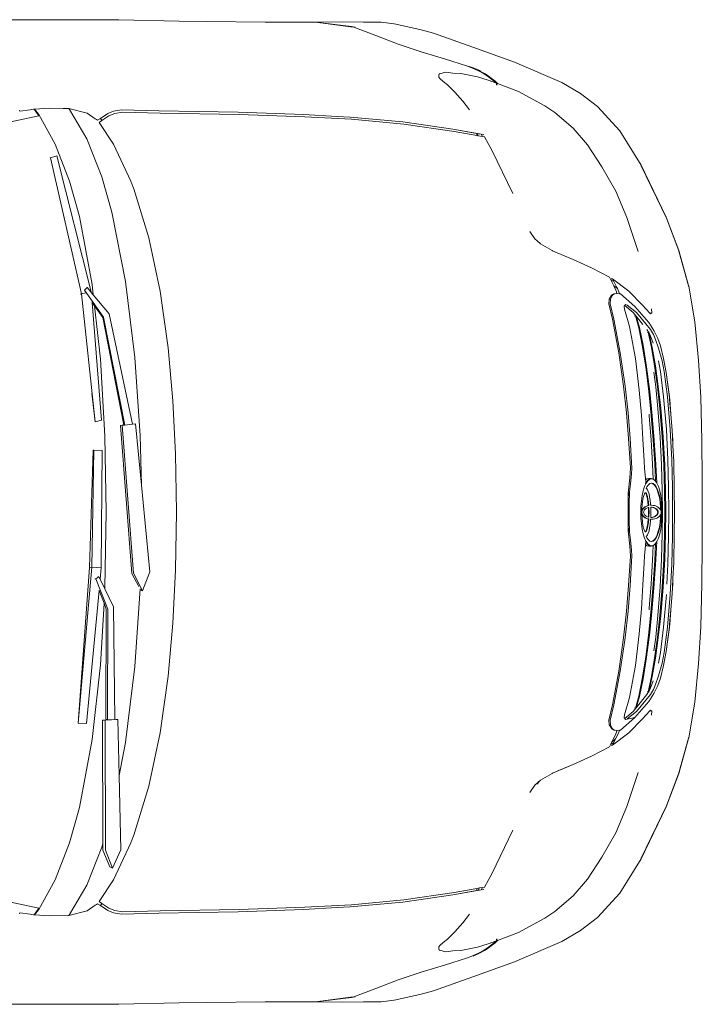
# Model space of a CAD drawing. Header units: inches. Extents: x 1987 to 3775, y 142 to 1299.
# Tile 50 of 50: x 3585 to 3633, y 1225 to 1294. Entities that reach past the tile are written whole.
import ezdxf

# ---------------------------------------------------------------- set-up
doc = ezdxf.new("R2010")
doc.units = ezdxf.units.IN
doc.header["$MEASUREMENT"] = 0
doc.layers.add('CAR', color=173, linetype='Continuous', lineweight=13)

# ---------------------------------------------------------------- blocks, each defined once
blk = doc.blocks.new('A$C49653148')
at = {"layer": 'CAR'}
for p, q in [((116.585, 34.265), (107.585, 34.265)), ((118.549, 34.244), (116.585, 34.265)), ((122.734, 34.163), (118.549, 34.244)), ((124.665, 34.14), (122.734, 34.163)), ((124.665, 34.14), (128.733, 34.097)), ((130.401, 34.092), (128.733, 34.097)), ((132.097, 34.103), (130.401, 34.092)), ((132.219, 34.087), (132.097, 34.103)), ((132.225, 34.103), (132.219, 34.087)), ((134.655, 33.766), (132.219, 34.087)), ((134.133, 34.106), (132.225, 34.103)), ((132.225, 34.103), (134.739, 33.787)), ((135.562, 34.102), (134.133, 34.106)), ((134.899, 33.733), (134.655, 33.766)), ((134.739, 33.787), (134.979, 33.733)), ((134.899, 33.733), (136.42, 33.168)), ((136.805, 34.082), (135.562, 34.102)), ((137.711, 33.977), (136.805, 34.082)), ((139.489, 33.586), (137.711, 33.977)), ((140.446, 33.323), (139.489, 33.586)), ((137.991, 32.55), (136.42, 33.168)), ((143.168, 32.356), (140.446, 33.323)), ((139.582, 32.019), (137.991, 32.55)), ((146.075, 31.303), (143.168, 32.356)), ((141.201, 31.545), (139.582, 32.019)), ((142.799, 31.022), (141.201, 31.545)), ((143.112, 30.906), (142.799, 31.022)), ((142.858, 31.03), (143.192, 30.906)), ((143.568, 30.705), (143.112, 30.906)), ((143.196, 30.904), (143.192, 30.906)), ((143.708, 30.715), (143.196, 30.904)), ((143.196, 30.904), (143.64, 30.705)), ((146.075, 31.303), (149.361, 29.896)), ((140.803, 30.406), (140.823, 30.47)), ((140.803, 30.333), (140.803, 30.406)), ((140.812, 30.273), (140.803, 30.333)), ((140.813, 30.264), (140.812, 30.273)), ((140.87, 30.182), (140.813, 30.264)), ((140.823, 30.47), (140.85, 30.5)), ((140.85, 30.5), (141.289, 30.602)), ((141.122, 29.968), (140.87, 30.182)), ((141.289, 30.602), (141.781, 30.554)), ((141.781, 30.554), (142.341, 30.518)), ((142.341, 30.518), (143.499, 30.297)), ((143.499, 30.297), (144.243, 30.058)), ((143.924, 30.525), (143.568, 30.705)), ((143.64, 30.705), (143.996, 30.525)), ((144.178, 30.351), (143.924, 30.525)), ((143.996, 30.525), (144.25, 30.351)), ((144.47, 30.133), (144.178, 30.351)), ((144.25, 30.351), (144.542, 30.133)), ((141.42, 29.739), (141.122, 29.968)), ((141.929, 29.227), (141.42, 29.739)), ((144.243, 30.058), (144.819, 29.858)), ((144.624, 30.007), (144.47, 30.133)), ((144.542, 30.133), (144.696, 30.007)), ((144.819, 29.858), (144.624, 30.007)), ((144.696, 30.007), (144.899, 29.834)), ((144.818, 29.742), (144.819, 29.858)), ((144.818, 29.727), (144.818, 29.742)), ((144.847, 29.716), (144.899, 29.834)), ((144.899, 29.834), (146.361, 29.261)), ((149.361, 29.896), (150.665, 29.138)), ((142.485, 28.587), (141.929, 29.227)), ((146.361, 29.261), (148.199, 28.274)), ((150.665, 29.138), (151.847, 28.229)), ((112.664, 28.033), (113.733, 28.11)), ((113.733, 28.11), (114.652, 28.09)), ((142.951, 27.983), (142.485, 28.587)), ((148.199, 28.274), (148.874, 27.8)), ((151.847, 28.229), (153.399, 26.537)), ((105.989, 26.06), (112.964, 27.577)), ((111.618, 27.97), (111.657, 27.907)), ((111.657, 27.907), (112.369, 28)), ((112.369, 28), (112.593, 28.029)), ((112.593, 28.029), (112.649, 28.034)), ((112.649, 28.033), (112.649, 28.034)), ((112.649, 28.033), (112.916, 27.646)), ((112.649, 28.033), (112.664, 28.033)), ((112.663, 28.034), (112.664, 28.033)), ((112.664, 28.033), (112.964, 27.657)), ((112.964, 27.657), (112.916, 27.646)), ((112.964, 27.577), (112.916, 27.646)), ((112.964, 27.657), (114.109, 25.597)), ((114.652, 28.09), (115.049, 28.081)), ((115.1, 28.017), (115.049, 28.081)), ((115.049, 28.081), (115.063, 28.081)), ((115.063, 28.081), (116.327, 27.768)), ((116.306, 25.972), (115.1, 28.017)), ((116.327, 27.768), (116.899, 27.375)), ((117.252, 27.395), (117.766, 27.727)), ((117.846, 27.567), (117.36, 27.239)), ((117.769, 27.728), (117.766, 27.727)), ((117.769, 27.728), (118.168, 27.897)), ((118.248, 27.737), (117.846, 27.567)), ((118.168, 27.897), (118.724, 27.989)), ((118.804, 27.829), (118.248, 27.737)), ((118.724, 27.989), (121.321, 27.92)), ((121.404, 27.768), (118.804, 27.829)), ((121.321, 27.92), (121.324, 27.92)), ((121.324, 27.92), (126.834, 27.821)), ((126.914, 27.665), (121.404, 27.768)), ((126.834, 27.821), (131.393, 27.66)), ((131.473, 27.5), (126.914, 27.665)), ((131.393, 27.66), (133.743, 27.537)), ((134.721, 27.33), (131.473, 27.5)), ((133.743, 27.537), (134.641, 27.488)), ((133.743, 27.537), (134.641, 27.49)), ((134.641, 27.49), (138.293, 27.16)), ((134.641, 27.488), (138.293, 27.16)), ((148.874, 27.8), (150.151, 26.709)), ((116.899, 27.375), (116.975, 27.323)), ((116.975, 27.323), (117.054, 27.269)), ((117.056, 27.269), (117.054, 27.269)), ((117.056, 27.269), (117.059, 27.27)), ((117.059, 27.27), (117.252, 27.395)), ((117.36, 27.239), (117.166, 27.109)), ((117.166, 27.109), (118.171, 25.594)), ((117.36, 27.239), (117.252, 27.395)), ((138.365, 27), (134.721, 27.33)), ((138.293, 27.16), (141.793, 26.649)), ((141.873, 26.489), (138.365, 27)), ((141.793, 26.649), (143.905, 26.263)), ((141.793, 26.649), (143.457, 26.337)), ((143.465, 26.198), (141.873, 26.489)), ((143.457, 26.337), (143.456, 26.34)), ((143.465, 26.324), (143.457, 26.337)), ((143.465, 26.198), (143.465, 26.324)), ((143.543, 26.184), (143.465, 26.324)), ((143.543, 26.184), (143.465, 26.198)), ((143.856, 26.127), (143.543, 26.184)), ((143.567, 26.319), (143.767, 26.287)), ((143.767, 26.287), (143.767, 26.286)), ((143.767, 26.286), (143.856, 26.127)), ((143.905, 26.263), (143.767, 26.286)), ((143.985, 26.103), (143.856, 26.127)), ((143.905, 26.263), (143.941, 26.254)), ((144.504, 25.175), (143.985, 26.103)), ((144.017, 26.101), (143.985, 26.103)), ((150.151, 26.709), (151.155, 25.564)), ((153.399, 26.537), (154.887, 24.145)), ((114.109, 25.597), (115.095, 23.016)), ((117.345, 23.33), (116.306, 25.972)), ((119.368, 23.027), (118.171, 25.594)), ((151.155, 25.564), (152.166, 24.033)), ((114.23, 24.779), (113.787, 24.658)), ((116.618, 15.322), (114.23, 24.779)), ((145.968, 22.156), (144.504, 25.175)), ((113.763, 24.649), (113.787, 24.658)), ((113.763, 24.649), (113.774, 24.598)), ((113.787, 24.658), (115.939, 15.18)), ((152.166, 24.033), (153.125, 22.325)), ((154.887, 24.145), (156.643, 20.511)), ((156.653, 20.45), (154.888, 24.089)), ((118.05, 20.865), (117.345, 23.33)), ((115.095, 23.016), (115.797, 20.571)), ((119.368, 23.027), (119.508, 22.664)), ((119.508, 22.664), (119.576, 22.481)), ((120.62, 19.082), (119.576, 22.481)), ((153.125, 22.325), (153.884, 20.506)), ((115.797, 20.571), (116.677, 15.83)), ((119.009, 16.043), (118.05, 20.865)), ((153.884, 20.506), (154.681, 18.138)), ((156.643, 20.511), (157.509, 18.197)), ((157.505, 18.18), (156.653, 20.45)), ((147.489, 19.023), (147.14, 19.527)), ((120.62, 19.082), (121.406, 15.364)), ((147.648, 18.881), (147.489, 19.023)), ((147.88, 18.671), (147.648, 18.881)), ((148.697, 18.197), (147.88, 18.671)), ((148.731, 18.177), (148.697, 18.197)), ((149.047, 18.042), (148.731, 18.177)), ((150.149, 17.57), (149.047, 18.042)), ((157.505, 18.18), (157.505, 18.189)), ((157.518, 18.146), (157.505, 18.189)), ((157.518, 18.146), (157.505, 18.18)), ((157.509, 18.197), (158.193, 15.767)), ((158.196, 15.75), (157.518, 18.146)), ((151.44, 17.005), (150.149, 17.57)), ((152.679, 16.337), (151.44, 17.005)), ((116.677, 15.83), (116.756, 15.116)), ((119.66, 10.762), (119.009, 16.043)), ((152.77, 16.165), (152.679, 16.337)), ((152.77, 16.165), (152.98, 16.052)), ((152.99, 15.749), (152.77, 16.165)), ((152.803, 16.224), (152.89, 16.223)), ((154.043, 15.37), (152.89, 16.223)), ((152.89, 16.223), (152.98, 16.052)), ((152.98, 16.052), (153.207, 15.619)), ((158.193, 15.767), (158.196, 15.75)), ((115.854, 15.161), (115.939, 15.18)), ((116.252, 15.246), (115.939, 15.18)), ((115.939, 15.18), (116.882, 6.272)), ((116.143, 15.433), (116.12, 15.428)), ((116.143, 15.433), (116.325, 15.631)), ((117.478, 13.555), (116.143, 15.433)), ((116.325, 15.631), (116.301, 15.627)), ((116.325, 15.631), (116.589, 15.316)), ((116.618, 15.322), (116.589, 15.316)), ((116.589, 15.316), (116.622, 15.277)), ((116.622, 15.277), (116.618, 15.322)), ((116.622, 15.277), (116.756, 15.116)), ((116.756, 15.116), (117.858, 13.798)), ((121.406, 15.364), (121.962, 11.425)), ((152.676, 14.82), (152.836, 15.092)), ((152.89, 15.092), (152.754, 14.82)), ((152.836, 15.092), (152.9, 15.129)), ((152.909, 15.104), (152.89, 15.092)), ((152.9, 15.129), (152.999, 15.184)), ((152.9, 15.129), (152.909, 15.104)), ((153.037, 15.184), (152.909, 15.104)), ((153.237, 15.556), (152.99, 15.749)), ((152.999, 15.733), (152.99, 15.749)), ((153.139, 15.441), (152.999, 15.733)), ((152.999, 15.184), (153.203, 15.208)), ((153.221, 15.208), (153.037, 15.184)), ((153.173, 15.323), (153.139, 15.441)), ((153.203, 15.208), (153.173, 15.323)), ((153.207, 15.619), (153.237, 15.556)), ((153.415, 15.183), (153.221, 15.208)), ((153.237, 15.556), (153.346, 15.326)), ((153.346, 15.326), (153.378, 15.213)), ((153.378, 15.213), (153.415, 15.183)), ((153.443, 15.179), (153.415, 15.183)), ((154.45, 14.313), (153.443, 15.179)), ((154.991, 14.399), (154.043, 15.37)), ((158.203, 15.725), (158.196, 15.75)), ((158.638, 13.238), (158.203, 15.725)), ((116.676, 14.586), (116.673, 14.628)), ((116.676, 14.586), (116.841, 14.354)), ((117.325, 6.392), (116.676, 14.586)), ((152.653, 14.486), (152.676, 14.82)), ((152.889, 13.429), (152.653, 14.486)), ((152.754, 14.82), (152.744, 14.486)), ((152.744, 14.486), (152.984, 13.429)), ((153.754, 14.376), (153.801, 14.432)), ((153.801, 14.432), (153.927, 14.405)), ((153.927, 14.405), (154.558, 13.877)), ((155.496, 13.829), (154.991, 14.399)), ((116.841, 14.354), (117.254, 10.644)), ((116.841, 14.354), (117.417, 13.544)), ((117.858, 13.798), (119.499, 6.111)), ((153.717, 14.331), (153.754, 14.376)), ((153.738, 14.11), (153.717, 14.331)), ((154.071, 12.906), (153.738, 14.11)), ((154.339, 13.877), (153.754, 14.376)), ((154.339, 13.876), (154.339, 13.877)), ((154.52, 13.653), (154.339, 13.876)), ((154.45, 14.313), (155.43, 13.191)), ((154.558, 13.877), (155.541, 12.696)), ((155.537, 13.782), (155.496, 13.829)), ((155.631, 13.838), (155.509, 13.837)), ((155.631, 13.838), (155.537, 13.782)), ((155.62, 14.136), (155.631, 13.838)), ((117.417, 13.544), (118.889, 6.049)), ((118.951, 6.054), (117.478, 13.555)), ((153.34, 11.075), (152.889, 13.429)), ((152.984, 13.429), (153.437, 11.075)), ((154.49, 13.642), (154.437, 13.621)), ((154.52, 13.653), (154.49, 13.642)), ((154.726, 12.821), (154.49, 13.642)), ((154.535, 13.659), (154.52, 13.653)), ((154.547, 13.619), (154.535, 13.659)), ((155.008, 13.05), (154.547, 13.619)), ((154.774, 12.835), (154.547, 13.619)), ((155.43, 13.191), (155.771, 12.633)), ((158.884, 10.55), (158.638, 13.238)), ((154.488, 10.683), (154.071, 12.906)), ((154.97, 11.611), (154.726, 12.821)), ((155.022, 11.622), (154.774, 12.835)), ((155.395, 12.519), (155.295, 12.696)), ((155.377, 12.514), (155.324, 12.498)), ((155.395, 12.519), (155.377, 12.514)), ((155.604, 11.442), (155.377, 12.514)), ((155.426, 12.529), (155.395, 12.519)), ((155.448, 12.425), (155.426, 12.529)), ((155.494, 12.344), (155.448, 12.425)), ((155.656, 11.455), (155.448, 12.425)), ((155.637, 12.013), (155.494, 12.344)), ((155.541, 12.696), (155.747, 12.344)), ((155.747, 12.344), (155.893, 11.997)), ((155.771, 12.633), (156.041, 12.081)), ((155.721, 11.762), (155.637, 12.013)), ((155.893, 11.997), (156.104, 11.407)), ((156.041, 12.081), (156.227, 11.575)), ((121.962, 11.425), (122.293, 7.748)), ((153.667, 8.749), (153.34, 11.075)), ((153.437, 11.075), (153.768, 8.749)), ((155.207, 10.103), (154.97, 11.611)), ((155.264, 10.112), (155.022, 11.622)), ((155.825, 10.165), (155.604, 11.442)), ((155.881, 10.175), (155.656, 11.455)), ((156.104, 11.407), (156.355, 10.523)), ((156.227, 11.575), (156.455, 10.691)), ((117.254, 10.644), (117.569, 5.279)), ((120.028, 5.327), (119.66, 10.762)), ((154.764, 8.481), (154.488, 10.683)), ((156.229, 9.785), (156.089, 10.523)), ((156.355, 10.523), (156.496, 9.785)), ((156.455, 10.691), (156.642, 9.715)), ((159.037, 7.997), (158.884, 10.55)), ((155.422, 8.39), (155.207, 10.103)), ((155.484, 8.397), (155.264, 10.112)), ((155.768, 9.723), (155.903, 8.718)), ((156.025, 8.736), (155.825, 10.165)), ((156.086, 8.745), (155.881, 10.175)), ((156.448, 8.014), (156.229, 9.785)), ((156.496, 9.785), (156.716, 8.014)), ((156.642, 9.715), (156.866, 8.03)), ((156.858, 7.98), (156.642, 9.715)), ((116.653, 8.238), (116.882, 6.272)), ((153.878, 6.907), (153.667, 8.749)), ((153.768, 8.749), (153.98, 6.907)), ((154.913, 6.739), (154.764, 8.481)), ((155.589, 6.721), (155.422, 8.39)), ((155.658, 6.703), (155.484, 8.397)), ((155.903, 8.718), (156.063, 7.197)), ((156.193, 7.213), (156.025, 8.736)), ((156.259, 7.22), (156.086, 8.745)), ((122.293, 7.748), (122.479, 4.048)), ((156.644, 5.749), (156.448, 8.014)), ((156.716, 8.014), (156.913, 5.749)), ((156.858, 7.98), (156.87, 7.98)), ((156.859, 7.979), (156.858, 7.98)), ((156.872, 7.82), (156.859, 7.979)), ((156.866, 8.03), (156.87, 7.98)), ((156.87, 7.98), (156.882, 7.82)), ((156.882, 7.82), (156.872, 7.82)), ((156.959, 6.798), (156.872, 7.82)), ((156.882, 7.82), (156.959, 6.798)), ((159.125, 4.999), (159.037, 7.997)), ((154.019, 5.119), (153.878, 6.907)), ((153.98, 6.907), (154.122, 5.119)), ((156.063, 7.197), (156.211, 5.214)), ((156.353, 5.226), (156.193, 7.213)), ((156.424, 5.231), (156.259, 7.22)), ((116.882, 6.272), (117.325, 6.392)), ((155.017, 5.06), (154.913, 6.739)), ((155.446, 6.808), (155.456, 6.704)), ((155.456, 6.704), (155.585, 5.007)), ((155.728, 5.025), (155.589, 6.721)), ((155.803, 4.983), (155.658, 6.703)), ((157.054, 5.68), (156.959, 6.798)), ((118.889, 6.049), (118.662, 6.026)), ((118.662, 6.026), (118.774, 6.035)), ((118.662, 6.026), (119.452, -4.276)), ((118.774, 6.035), (118.951, 6.054)), ((118.774, 6.035), (119.564, -4.267)), ((119.499, 6.11), (118.951, 6.054)), ((119.499, 6.11), (119.693, 6.129)), ((119.499, 6.111), (119.499, 6.11)), ((119.693, 6.129), (119.605, 6.122)), ((119.693, 6.129), (120.104, 1.862)), ((156.752, 3.634), (156.644, 5.749)), ((156.913, 5.749), (157.022, 3.634)), ((157.073, 5.284), (157.054, 5.68)), ((117.569, 5.279), (117.665, 0)), ((120.104, 1.862), (120.028, 5.327)), ((154.123, 3.396), (154.019, 5.119)), ((154.122, 5.119), (154.221, 3.478)), ((155.094, 3.543), (155.017, 5.06)), ((155.585, 5.007), (155.684, 3.353)), ((155.834, 3.372), (155.728, 5.025)), ((155.914, 3.309), (155.803, 4.983)), ((156.211, 5.214), (156.308, 3.278)), ((156.459, 3.286), (156.353, 5.226)), ((156.535, 3.29), (156.424, 5.231)), ((157.073, 5.284), (157.094, 5.012)), ((157.106, 4.613), (157.073, 5.284)), ((157.094, 5.012), (157.106, 4.613)), ((159.148, 2.296), (159.125, 4.999)), ((116.754, 4.297), (116.495, -3.853)), ((116.792, 4.302), (116.65, -3.849)), ((116.754, 4.297), (116.792, 4.302)), ((117.371, 4.29), (116.792, 4.302)), ((117.314, -3.897), (117.371, 4.29)), ((157.158, 3.538), (157.106, 4.613)), ((122.479, 4.048), (122.545, 0)), ((154.221, 3.478), (154.238, 3.036)), ((155.134, 3.032), (155.094, 3.543)), ((156.798, 1.717), (156.752, 3.634)), ((157.022, 3.634), (157.067, 1.717)), ((157.199, 1.6), (157.158, 3.538)), ((154.154, 3.081), (154.123, 3.396)), ((154.136, 2.736), (154.154, 3.081)), ((154.238, 3.036), (154.215, 2.662)), ((155.19, 2.361), (155.134, 3.032)), ((155.684, 3.353), (155.73, 2.293)), ((155.892, 2.142), (155.834, 3.372)), ((155.975, 2.019), (155.914, 3.309)), ((156.308, 3.278), (156.361, 1.502)), ((156.519, 1.507), (156.459, 3.286)), ((156.597, 1.509), (156.535, 3.29)), ((154.098, 2.378), (153.995, 1.312)), ((154.098, 2.378), (154.136, 2.736)), ((154.187, 2.399), (154.146, 1.971)), ((154.215, 2.662), (154.187, 2.399)), ((155.224, 2.066), (155.19, 2.361)), ((155.328, 2.178), (155.212, 2.005)), ((155.333, 2.198), (155.216, 2.024)), ((155.288, 2.305), (155.233, 2.258)), ((155.366, 2.178), (155.25, 2.005)), ((155.288, 2.305), (155.416, 2.341)), ((155.452, 2.283), (155.328, 2.178)), ((155.458, 2.305), (155.333, 2.198)), ((155.49, 2.283), (155.366, 2.178)), ((155.416, 2.341), (155.586, 2.341)), ((155.579, 2.319), (155.452, 2.283)), ((155.458, 2.305), (155.586, 2.341)), ((155.617, 2.319), (155.49, 2.283)), ((155.579, 2.319), (155.617, 2.319)), ((155.586, 2.341), (155.715, 2.305)), ((155.617, 2.319), (155.739, 2.285)), ((155.73, 2.293), (155.715, 2.305)), ((155.739, 2.285), (155.73, 2.293)), ((155.739, 2.285), (155.745, 2.283)), ((155.868, 2.178), (155.745, 2.283)), ((155.892, 2.142), (155.868, 2.178)), ((155.975, 2.019), (155.892, 2.142)), ((159.148, 2.296), (159.148, -2.296)), ((120.104, 1.862), (120.685, -4.169)), ((154.045, 1.3), (154.09, 1.404)), ((154.09, 1.404), (154.081, 1.319)), ((154.146, 1.971), (154.09, 1.404)), ((155.04, 1.483), (154.967, 1.149)), ((155.131, 1.771), (155.04, 1.483)), ((155.25, 2.005), (155.131, 1.771)), ((155.212, 2.005), (155.192, 1.965)), ((155.216, 2.024), (155.198, 1.985)), ((155.244, 1.652), (155.292, 1.751)), ((155.244, 1.652), (155.28, 1.611)), ((155.28, 1.611), (155.336, 1.541)), ((155.397, 1.894), (155.292, 1.751)), ((155.336, 1.541), (155.389, 1.425)), ((155.389, 1.425), (155.438, 1.263)), ((155.507, 1.98), (155.397, 1.894)), ((155.598, 2.003), (155.507, 1.98)), ((155.617, 2.008), (155.598, 2.003)), ((155.69, 1.98), (155.598, 2.003)), ((155.728, 1.98), (155.617, 2.008)), ((155.799, 1.894), (155.69, 1.98)), ((155.837, 1.894), (155.728, 1.98)), ((155.904, 1.751), (155.799, 1.894)), ((155.942, 1.751), (155.837, 1.894)), ((156.002, 1.553), (155.904, 1.751)), ((156.039, 1.553), (155.942, 1.751)), ((155.984, 2.005), (155.975, 2.019)), ((156.089, 1.771), (155.984, 2.005)), ((156.087, 1.304), (156.002, 1.553)), ((156.125, 1.304), (156.039, 1.553)), ((156.089, 1.771), (156.18, 1.483)), ((156.253, 1.149), (156.18, 1.483)), ((156.361, 1.502), (156.377, 0)), ((156.537, 0), (156.519, 1.507)), ((156.617, 0), (156.597, 1.509)), ((156.808, 0), (156.798, 1.717)), ((157.078, 0), (157.067, 1.717)), ((157.205, 0), (157.199, 1.6)), ((153.98, 0.641), (153.989, 1.059)), ((153.989, 1.059), (153.995, 1.312)), ((153.989, 1.059), (154.045, 1.3)), ((154.081, 1.319), (154.063, 0.641)), ((154.913, 0.78), (154.88, 0.386)), ((154.94, 0.964), (154.913, 0.78)), ((154.967, 1.149), (154.94, 0.964)), ((154.986, 0.703), (154.964, 0.476)), ((154.986, 0.703), (155.016, 0.903)), ((155.016, 0.903), (155.051, 1.071)), ((155.051, 1.071), (155.09, 1.199)), ((155.09, 1.199), (155.128, 1.284)), ((155.128, 1.284), (155.163, 1.328)), ((155.173, 1.332), (155.163, 1.328)), ((155.191, 1.339), (155.173, 1.332)), ((155.183, 1.328), (155.173, 1.332)), ((155.217, 1.284), (155.183, 1.328)), ((155.22, 1.328), (155.191, 1.339)), ((155.255, 1.199), (155.217, 1.284)), ((155.255, 1.284), (155.22, 1.328)), ((155.293, 1.199), (155.255, 1.284)), ((155.294, 1.071), (155.255, 1.199)), ((155.332, 1.071), (155.293, 1.199)), ((155.329, 0.903), (155.294, 1.071)), ((155.359, 0.703), (155.329, 0.903)), ((155.367, 0.903), (155.332, 1.071)), ((155.383, 0.446), (155.359, 0.703)), ((155.397, 0.703), (155.367, 0.903)), ((155.421, 0.446), (155.397, 0.703)), ((155.438, 1.263), (155.482, 1.06)), ((155.482, 1.06), (155.517, 0.822)), ((155.517, 0.822), (155.544, 0.557)), ((156.157, 1.012), (156.087, 1.304)), ((156.195, 1.012), (156.125, 1.304)), ((156.209, 0.687), (156.157, 1.012)), ((156.246, 0.687), (156.195, 1.012)), ((156.241, 0.339), (156.209, 0.687)), ((156.278, 0.339), (156.246, 0.687)), ((156.253, 1.149), (156.307, 0.78)), ((156.34, 0.386), (156.307, 0.78)), ((117.665, 0), (117.569, -5.279)), ((122.545, 0), (122.479, -4.048)), ((153.985, 0), (153.98, 0.641)), ((153.985, 0), (153.98, -0.641)), ((154.063, 0.641), (154.063, -0.641)), ((154.868, -0.021), (154.88, 0.386)), ((154.946, 0.017), (154.945, -0.021)), ((154.946, 0.017), (154.948, 0.145)), ((154.946, 0.017), (154.956, 0.066)), ((154.948, 0.145), (154.95, 0.232)), ((154.948, 0.145), (154.95, 0.15)), ((154.964, 0.476), (154.95, 0.232)), ((154.95, 0.15), (155.002, 0.229)), ((154.956, 0.066), (154.988, 0.15)), ((154.988, 0.15), (155.04, 0.229)), ((155.002, 0.229), (155.072, 0.299)), ((155.04, 0.229), (155.11, 0.299)), ((155.071, 0.038), (155.063, -0.021)), ((155.093, 0.098), (155.071, 0.038)), ((155.072, 0.299), (155.157, 0.359)), ((155.132, 0.156), (155.093, 0.098)), ((155.11, 0.299), (155.195, 0.359)), ((155.184, 0.209), (155.132, 0.156)), ((155.157, 0.359), (155.254, 0.407)), ((155.249, 0.254), (155.184, 0.209)), ((155.195, 0.359), (155.292, 0.407)), ((155.323, 0.291), (155.249, 0.254)), ((155.254, 0.407), (155.36, 0.441)), ((155.292, 0.407), (155.397, 0.441)), ((155.391, 0.313), (155.323, 0.291)), ((155.36, 0.441), (155.383, 0.446)), ((155.383, 0.446), (155.421, 0.446)), ((155.404, 0.317), (155.391, 0.313)), ((155.395, 0.232), (155.391, 0.313)), ((155.4, -0.021), (155.395, 0.232)), ((155.397, 0.441), (155.421, 0.446)), ((155.428, 0.322), (155.404, 0.317)), ((155.433, 0.232), (155.428, 0.322)), ((155.438, -0.021), (155.433, 0.232)), ((155.544, 0.557), (155.549, 0.467)), ((155.549, 0.464), (155.617, 0.469)), ((155.549, 0.467), (155.579, 0.469)), ((155.549, 0.467), (155.549, 0.464)), ((155.555, 0.338), (155.657, 0.333)), ((155.555, 0.338), (155.556, 0.336)), ((155.556, 0.336), (155.62, 0.333)), ((155.556, 0.336), (155.56, 0.273)), ((155.56, 0.273), (155.565, -0.021)), ((155.579, 0.469), (155.617, 0.469)), ((155.617, 0.469), (155.728, 0.462)), ((155.704, 0.317), (155.62, 0.333)), ((155.741, 0.317), (155.657, 0.333)), ((155.784, 0.291), (155.704, 0.317)), ((155.728, 0.462), (155.837, 0.441)), ((155.822, 0.291), (155.741, 0.317)), ((155.858, 0.254), (155.784, 0.291)), ((155.896, 0.254), (155.822, 0.291)), ((155.837, 0.441), (155.942, 0.407)), ((155.923, 0.209), (155.858, 0.254)), ((155.961, 0.209), (155.896, 0.254)), ((155.976, 0.156), (155.923, 0.209)), ((155.942, 0.407), (156.039, 0.359)), ((156.014, 0.156), (155.961, 0.209)), ((156.014, 0.098), (155.976, 0.156)), ((156.052, 0.098), (156.014, 0.156)), ((156.037, 0.038), (156.014, 0.098)), ((156.044, -0.021), (156.037, 0.038)), ((156.039, 0.359), (156.125, 0.299)), ((156.075, 0.038), (156.052, 0.098)), ((156.082, -0.021), (156.075, 0.038)), ((156.125, 0.299), (156.195, 0.229)), ((156.195, 0.229), (156.246, 0.15)), ((156.241, 0.339), (156.246, 0.15)), ((156.246, 0.15), (156.278, 0.066)), ((156.278, 0.339), (156.288, 0.027)), ((156.278, 0.066), (156.288, 0.027)), ((156.288, 0.027), (156.289, -0.021)), ((156.34, 0.386), (156.351, -0.021)), ((156.377, 0), (156.361, -1.502)), ((156.519, -1.507), (156.537, 0)), ((156.597, -1.509), (156.617, 0)), ((156.798, -1.717), (156.808, 0)), ((157.067, -1.717), (157.078, 0)), ((157.199, -1.6), (157.205, 0)), ((153.989, -1.059), (153.98, -0.641)), ((154.063, -0.641), (154.081, -1.319)), ((154.874, -0.224), (154.868, -0.021)), ((154.874, -0.231), (154.874, -0.224)), ((154.874, -0.231), (154.88, -0.427)), ((154.88, -0.427), (154.913, -0.821)), ((154.947, -0.06), (154.945, -0.021)), ((154.947, -0.06), (154.956, -0.107)), ((154.947, -0.06), (154.95, -0.191)), ((155.002, -0.27), (154.95, -0.191)), ((154.95, -0.191), (154.956, -0.38)), ((154.988, -0.191), (154.956, -0.107)), ((154.956, -0.38), (154.988, -0.728)), ((155.04, -0.27), (154.988, -0.191)), ((155.072, -0.34), (155.002, -0.27)), ((155.11, -0.34), (155.04, -0.27)), ((155.063, -0.021), (155.071, -0.079)), ((155.071, -0.079), (155.093, -0.139)), ((155.157, -0.4), (155.072, -0.34)), ((155.093, -0.139), (155.132, -0.197)), ((155.195, -0.4), (155.11, -0.34)), ((155.132, -0.197), (155.184, -0.25)), ((155.254, -0.448), (155.157, -0.4)), ((155.184, -0.25), (155.249, -0.295)), ((155.292, -0.448), (155.195, -0.4)), ((155.249, -0.295), (155.323, -0.332)), ((155.36, -0.482), (155.254, -0.448)), ((155.397, -0.482), (155.292, -0.448)), ((155.323, -0.332), (155.391, -0.354)), ((155.359, -0.744), (155.383, -0.487)), ((155.383, -0.487), (155.36, -0.482)), ((155.383, -0.487), (155.421, -0.487)), ((155.391, -0.354), (155.395, -0.273)), ((155.391, -0.354), (155.404, -0.358)), ((155.395, -0.273), (155.4, -0.021)), ((155.421, -0.487), (155.397, -0.482)), ((155.397, -0.744), (155.421, -0.487)), ((155.404, -0.358), (155.428, -0.363)), ((155.428, -0.363), (155.433, -0.273)), ((155.433, -0.273), (155.438, -0.021)), ((155.544, -0.598), (155.517, -0.863)), ((155.549, -0.508), (155.544, -0.598)), ((155.617, -0.51), (155.549, -0.506)), ((155.549, -0.506), (155.549, -0.508)), ((155.579, -0.51), (155.549, -0.508)), ((155.56, -0.314), (155.556, -0.377)), ((155.556, -0.378), (155.657, -0.374)), ((155.556, -0.377), (155.62, -0.374)), ((155.556, -0.377), (155.556, -0.378)), ((155.565, -0.021), (155.56, -0.314)), ((155.579, -0.51), (155.617, -0.51)), ((155.728, -0.503), (155.617, -0.51)), ((155.62, -0.374), (155.704, -0.358)), ((155.657, -0.374), (155.741, -0.358)), ((155.704, -0.358), (155.784, -0.332)), ((155.837, -0.482), (155.728, -0.503)), ((155.741, -0.358), (155.822, -0.332)), ((155.784, -0.332), (155.858, -0.295)), ((155.822, -0.332), (155.896, -0.295)), ((155.942, -0.448), (155.837, -0.482)), ((155.858, -0.295), (155.923, -0.25)), ((155.896, -0.295), (155.961, -0.25)), ((155.923, -0.25), (155.976, -0.197)), ((156.039, -0.4), (155.942, -0.448)), ((155.961, -0.25), (156.014, -0.197)), ((155.976, -0.197), (156.014, -0.139)), ((156.014, -0.139), (156.037, -0.079)), ((156.014, -0.197), (156.052, -0.139)), ((156.037, -0.079), (156.044, -0.021)), ((156.125, -0.34), (156.039, -0.4)), ((156.052, -0.139), (156.075, -0.079)), ((156.075, -0.079), (156.082, -0.021)), ((156.195, -0.27), (156.125, -0.34)), ((156.246, -0.191), (156.195, -0.27)), ((156.209, -0.728), (156.241, -0.38)), ((156.241, -0.38), (156.246, -0.191)), ((156.278, -0.107), (156.246, -0.191)), ((156.246, -0.728), (156.278, -0.38)), ((156.288, -0.056), (156.278, -0.107)), ((156.278, -0.38), (156.288, -0.056)), ((156.288, -0.056), (156.289, -0.021)), ((156.307, -0.821), (156.34, -0.427)), ((156.34, -0.427), (156.351, -0.021)), ((154.045, -1.3), (153.989, -1.059)), ((153.995, -1.312), (153.989, -1.059)), ((154.098, -2.378), (153.995, -1.312)), ((154.09, -1.404), (154.045, -1.3)), ((154.081, -1.319), (154.09, -1.404)), ((154.913, -0.821), (154.967, -1.19)), ((154.967, -1.19), (155.04, -1.524)), ((154.988, -0.728), (155.04, -1.053)), ((155.09, -1.24), (155.04, -1.053)), ((155.09, -1.24), (155.128, -1.325)), ((155.128, -1.325), (155.163, -1.369)), ((155.163, -1.369), (155.173, -1.373)), ((155.173, -1.373), (155.183, -1.369)), ((155.183, -1.369), (155.217, -1.325)), ((155.191, -1.38), (155.22, -1.369)), ((155.217, -1.325), (155.255, -1.24)), ((155.22, -1.369), (155.255, -1.325)), ((155.255, -1.24), (155.294, -1.112)), ((155.255, -1.325), (155.293, -1.24)), ((155.293, -1.24), (155.332, -1.112)), ((155.294, -1.112), (155.329, -0.944)), ((155.329, -0.944), (155.359, -0.744)), ((155.332, -1.112), (155.367, -0.944)), ((155.367, -0.944), (155.397, -0.744)), ((155.438, -1.304), (155.389, -1.466)), ((155.482, -1.101), (155.438, -1.304)), ((155.517, -0.863), (155.482, -1.101)), ((156.002, -1.594), (156.087, -1.345)), ((156.039, -1.594), (156.125, -1.345)), ((156.087, -1.345), (156.157, -1.053)), ((156.125, -1.345), (156.195, -1.053)), ((156.157, -1.053), (156.209, -0.728)), ((156.18, -1.524), (156.253, -1.19)), ((156.195, -1.053), (156.246, -0.728)), ((156.253, -1.19), (156.307, -0.821)), ((154.09, -1.404), (154.146, -1.971)), ((154.146, -1.971), (154.187, -2.399)), ((155.04, -1.524), (155.131, -1.812)), ((155.131, -1.812), (155.25, -2.046)), ((155.222, -2.06), (155.171, -1.911)), ((155.173, -1.373), (155.191, -1.38)), ((155.244, -1.693), (155.28, -1.652)), ((155.292, -1.792), (155.244, -1.693)), ((155.25, -2.046), (155.366, -2.219)), ((155.336, -1.582), (155.28, -1.652)), ((155.292, -1.792), (155.397, -1.935)), ((155.389, -1.466), (155.336, -1.582)), ((155.397, -1.935), (155.507, -2.021)), ((155.598, -2.044), (155.507, -2.021)), ((155.69, -2.021), (155.598, -2.044)), ((155.617, -2.049), (155.598, -2.044)), ((155.728, -2.021), (155.617, -2.049)), ((155.69, -2.021), (155.799, -1.935)), ((155.728, -2.021), (155.837, -1.935)), ((155.799, -1.935), (155.904, -1.792)), ((155.837, -1.935), (155.942, -1.792)), ((155.904, -1.792), (156.002, -1.594)), ((155.942, -1.792), (156.039, -1.594)), ((155.973, -2.063), (155.984, -2.046)), ((155.984, -2.046), (156.089, -1.812)), ((156.089, -1.812), (156.18, -1.524)), ((156.361, -1.502), (156.308, -3.278)), ((156.459, -3.286), (156.519, -1.507)), ((156.535, -3.29), (156.597, -1.509)), ((156.752, -3.634), (156.798, -1.717)), ((157.067, -1.717), (157.022, -3.634)), ((157.158, -3.538), (157.199, -1.6)), ((154.136, -2.736), (154.098, -2.378)), ((154.154, -3.081), (154.136, -2.736)), ((154.187, -2.399), (154.215, -2.662)), ((154.215, -2.662), (154.238, -3.036)), ((155.134, -3.032), (155.19, -2.361)), ((155.19, -2.361), (155.2, -2.269)), ((155.2, -2.269), (155.223, -2.075)), ((155.222, -2.06), (155.328, -2.219)), ((155.224, -2.066), (155.222, -2.06)), ((155.223, -2.075), (155.224, -2.066)), ((155.333, -2.239), (155.223, -2.075)), ((155.225, -2.293), (155.288, -2.346)), ((155.288, -2.346), (155.417, -2.382)), ((155.452, -2.324), (155.328, -2.219)), ((155.333, -2.239), (155.458, -2.346)), ((155.49, -2.324), (155.366, -2.219)), ((155.417, -2.382), (155.587, -2.382)), ((155.579, -2.36), (155.452, -2.324)), ((155.458, -2.346), (155.587, -2.382)), ((155.617, -2.36), (155.49, -2.324)), ((155.579, -2.36), (155.617, -2.36)), ((155.587, -2.382), (155.715, -2.346)), ((155.739, -2.326), (155.617, -2.36)), ((155.728, -2.335), (155.684, -3.353)), ((155.728, -2.335), (155.715, -2.346)), ((155.739, -2.326), (155.728, -2.335)), ((155.745, -2.324), (155.739, -2.326)), ((155.745, -2.324), (155.868, -2.219)), ((155.834, -3.372), (155.89, -2.187)), ((155.868, -2.219), (155.89, -2.187)), ((155.89, -2.187), (155.973, -2.063)), ((155.914, -3.309), (155.973, -2.063)), ((159.125, -4.999), (159.148, -2.296)), ((154.123, -3.396), (154.019, -5.119)), ((154.123, -3.396), (154.154, -3.081)), ((154.238, -3.036), (154.221, -3.478)), ((155.094, -3.543), (155.134, -3.032)), ((155.684, -3.353), (155.585, -5.007)), ((155.728, -5.025), (155.834, -3.372)), ((155.803, -4.983), (155.914, -3.309)), ((156.308, -3.278), (156.211, -5.214)), ((156.353, -5.226), (156.459, -3.286)), ((156.424, -5.231), (156.535, -3.29)), ((116.65, -3.849), (115.698, -14.706)), ((116.495, -3.853), (115.698, -14.706)), ((116.495, -3.853), (116.65, -3.849)), ((117.314, -3.897), (116.65, -3.849)), ((117.239, -4.677), (117.314, -3.897)), ((122.479, -4.048), (122.293, -7.748)), ((154.221, -3.478), (154.122, -5.119)), ((155.017, -5.06), (155.094, -3.543)), ((156.68, -5.033), (156.752, -3.634)), ((157.022, -3.634), (156.913, -5.749)), ((157.106, -4.613), (157.158, -3.538)), ((116.946, -4.661), (116.874, -4.655)), ((116.946, -4.661), (117.155, -4.504)), ((117.765, -6.761), (116.946, -4.661)), ((117.155, -4.504), (117.083, -4.498)), ((117.155, -4.504), (117.239, -4.677)), ((117.239, -4.677), (117.565, -5.352)), ((119.452, -4.276), (119.935, -5.189)), ((120.175, -5.48), (119.564, -4.267)), ((120.685, -4.169), (120.175, -5.48)), ((157.073, -5.284), (157.106, -4.613)), ((157.106, -4.613), (157.094, -5.012)), ((116.278, -14.718), (117.163, -5.466)), ((117.163, -5.466), (117.167, -5.433)), ((117.163, -5.466), (117.506, -6.346)), ((117.569, -5.279), (117.565, -5.352)), ((117.565, -5.352), (118.166, -6.6)), ((119.66, -10.762), (120.026, -5.355)), ((120.063, -5.424), (120.175, -5.48)), ((153.878, -6.907), (154.019, -5.119)), ((154.122, -5.119), (153.98, -6.907)), ((154.913, -6.739), (155.017, -5.06)), ((155.585, -5.007), (155.456, -6.704)), ((155.589, -6.721), (155.728, -5.025)), ((155.658, -6.703), (155.803, -4.983)), ((156.211, -5.214), (156.063, -7.197)), ((156.193, -7.213), (156.353, -5.226)), ((156.259, -7.22), (156.424, -5.231)), ((157.054, -5.68), (157.073, -5.284)), ((157.094, -5.012), (157.073, -5.284)), ((159.037, -7.997), (159.125, -4.999)), ((156.448, -8.014), (156.644, -5.749)), ((156.913, -5.749), (156.716, -8.014)), ((156.959, -6.798), (157.054, -5.68)), ((117.506, -6.346), (117.254, -10.644)), ((117.506, -6.346), (117.665, -6.752)), ((117.665, -6.752), (117.643, -14.424)), ((117.743, -14.432), (117.765, -6.761)), ((118.166, -6.6), (118.262, -14.448)), ((154.764, -8.481), (154.913, -6.739)), ((155.422, -8.39), (155.589, -6.721)), ((155.456, -6.704), (155.446, -6.802)), ((155.484, -8.397), (155.658, -6.703)), ((156.872, -7.82), (156.959, -6.798)), ((156.959, -6.798), (156.882, -7.82)), ((153.667, -8.749), (153.878, -6.907)), ((153.98, -6.907), (153.768, -8.749)), ((156.063, -7.197), (155.903, -8.718)), ((156.025, -8.736), (156.193, -7.213)), ((156.086, -8.745), (156.259, -7.22)), ((122.293, -7.748), (121.962, -11.425)), ((156.229, -9.785), (156.448, -8.014)), ((156.716, -8.014), (156.496, -9.785)), ((156.642, -9.715), (156.858, -7.98)), ((156.866, -8.03), (156.642, -9.715)), ((156.858, -7.98), (156.859, -7.979)), ((156.87, -7.98), (156.858, -7.98)), ((156.859, -7.979), (156.872, -7.82)), ((156.87, -7.98), (156.866, -8.03)), ((156.882, -7.82), (156.87, -7.98)), ((156.872, -7.82), (156.882, -7.82)), ((158.884, -10.55), (159.037, -7.997)), ((153.34, -11.075), (153.667, -8.749)), ((153.768, -8.749), (153.437, -11.075)), ((154.488, -10.683), (154.764, -8.481)), ((155.207, -10.103), (155.422, -8.39)), ((155.264, -10.112), (155.484, -8.397)), ((155.903, -8.718), (155.775, -9.672)), ((155.825, -10.165), (156.025, -8.736)), ((155.881, -10.175), (156.086, -8.745)), ((154.97, -11.611), (155.207, -10.103)), ((155.022, -11.622), (155.264, -10.112)), ((155.604, -11.442), (155.825, -10.165)), ((155.656, -11.455), (155.881, -10.175)), ((156.089, -10.523), (156.229, -9.785)), ((156.496, -9.785), (156.355, -10.523)), ((156.642, -9.715), (156.455, -10.691)), ((117.254, -10.644), (116.677, -15.83)), ((119.009, -16.043), (119.66, -10.762)), ((154.071, -12.906), (154.488, -10.683)), ((156.355, -10.523), (156.104, -11.407)), ((156.455, -10.691), (156.227, -11.575)), ((158.638, -13.238), (158.884, -10.55)), ((121.962, -11.425), (121.406, -15.364)), ((152.889, -13.429), (153.34, -11.075)), ((153.437, -11.075), (152.984, -13.429)), ((154.726, -12.821), (154.97, -11.611)), ((154.774, -12.835), (155.022, -11.622)), ((155.377, -12.514), (155.604, -11.442)), ((155.448, -12.425), (155.656, -11.455)), ((156.104, -11.407), (155.893, -11.997)), ((156.227, -11.575), (156.041, -12.081)), ((155.494, -12.344), (155.637, -12.013)), ((155.637, -12.013), (155.727, -11.744)), ((155.893, -11.997), (155.747, -12.344)), ((156.041, -12.081), (155.771, -12.633)), ((153.738, -14.11), (154.071, -12.906)), ((154.49, -13.642), (154.726, -12.821)), ((154.547, -13.62), (155.295, -12.696)), ((154.547, -13.62), (154.774, -12.835)), ((155.541, -12.696), (154.558, -13.877)), ((155.295, -12.696), (155.356, -12.587)), ((155.377, -12.514), (155.325, -12.498)), ((155.356, -12.587), (155.395, -12.519)), ((155.377, -12.514), (155.395, -12.519)), ((155.395, -12.519), (155.426, -12.529)), ((155.426, -12.529), (155.448, -12.425)), ((155.771, -12.633), (155.43, -13.191)), ((155.448, -12.425), (155.494, -12.344)), ((155.747, -12.344), (155.541, -12.696)), ((152.653, -14.486), (152.889, -13.429)), ((152.984, -13.429), (152.744, -14.486)), ((154.339, -13.877), (154.52, -13.653)), ((154.49, -13.642), (154.438, -13.622)), ((155.43, -13.191), (154.45, -14.313)), ((154.49, -13.642), (154.52, -13.653)), ((154.52, -13.653), (154.535, -13.659)), ((154.535, -13.659), (154.547, -13.62)), ((158.203, -15.725), (158.638, -13.238)), ((153.443, -15.179), (154.45, -14.313)), ((153.717, -14.331), (153.738, -14.11)), ((153.754, -14.376), (153.717, -14.331)), ((153.754, -14.376), (154.339, -13.877)), ((153.801, -14.432), (153.754, -14.376)), ((154.45, -14.313), (153.801, -14.432)), ((154.558, -13.877), (153.927, -14.405)), ((154.991, -14.399), (155.496, -13.829)), ((155.496, -13.829), (155.537, -13.782)), ((155.509, -13.837), (155.631, -13.838)), ((155.537, -13.782), (155.631, -13.838)), ((155.631, -13.838), (155.62, -14.136)), ((115.698, -14.706), (116.278, -14.718)), ((117.725, -14.464), (117.401, -14.477)), ((117.401, -14.477), (117.586, -14.488)), ((117.401, -14.477), (117.414, -23.09)), ((117.586, -14.488), (118.463, -14.452)), ((117.586, -14.488), (117.599, -23.536)), ((117.643, -14.424), (117.743, -14.432)), ((117.743, -14.432), (117.956, -14.457)), ((117.956, -14.457), (118.031, -14.466)), ((118.262, -14.448), (118.263, -14.457)), ((118.463, -14.452), (118.353, -14.446)), ((118.463, -14.452), (118.551, -18.343)), ((152.676, -14.82), (152.653, -14.486)), ((152.773, -14.986), (152.676, -14.82)), ((152.744, -14.486), (152.754, -14.82)), ((152.754, -14.82), (152.798, -14.91)), ((152.798, -14.91), (152.773, -14.986)), ((152.836, -15.092), (152.773, -14.986)), ((152.798, -14.91), (152.89, -15.092)), ((154.043, -15.37), (154.991, -14.399)), ((121.406, -15.364), (120.62, -19.082)), ((152.999, -15.184), (152.836, -15.092)), ((152.879, -15.959), (152.999, -15.733)), ((152.89, -15.092), (153.037, -15.184)), ((152.89, -16.223), (154.043, -15.37)), ((153.203, -15.208), (152.999, -15.184)), ((152.999, -15.733), (153.139, -15.441)), ((153.037, -15.184), (153.221, -15.208)), ((153.207, -15.619), (153.112, -15.799)), ((153.139, -15.441), (153.173, -15.323)), ((153.173, -15.323), (153.203, -15.208)), ((153.346, -15.326), (153.207, -15.619)), ((153.221, -15.208), (153.415, -15.183)), ((153.378, -15.213), (153.346, -15.326)), ((153.415, -15.183), (153.378, -15.213)), ((153.415, -15.183), (153.443, -15.179)), ((157.518, -18.146), (158.196, -15.75)), ((158.196, -15.75), (158.193, -15.767)), ((158.196, -15.75), (158.203, -15.725)), ((116.677, -15.83), (115.797, -20.571)), ((118.551, -18.343), (119.009, -16.043)), ((151.44, -17.005), (152.679, -16.337)), ((152.679, -16.337), (152.77, -16.165)), ((152.77, -16.165), (152.858, -15.998)), ((152.98, -16.052), (152.77, -16.165)), ((152.89, -16.223), (152.803, -16.224)), ((152.963, -15.916), (152.858, -15.998)), ((152.858, -15.998), (152.879, -15.959)), ((152.963, -15.916), (152.879, -15.959)), ((152.931, -16.145), (152.89, -16.223)), ((152.98, -16.052), (152.931, -16.145)), ((153.112, -15.799), (152.963, -15.916)), ((153.112, -15.799), (152.98, -16.052)), ((158.193, -15.767), (157.509, -18.197)), ((150.149, -17.57), (151.44, -17.005)), ((148.731, -18.177), (150.149, -17.57)), ((149.1, -18.025), (150.149, -17.57)), ((118.551, -18.343), (118.669, -23.51)), ((147.88, -18.671), (148.694, -18.198)), ((148.694, -18.198), (148.731, -18.177)), ((154.681, -18.138), (153.884, -20.506)), ((157.509, -18.197), (156.643, -20.511)), ((156.653, -20.45), (157.518, -18.146)), ((157.505, -18.189), (157.518, -18.146)), ((120.62, -19.082), (119.576, -22.481)), ((147.14, -19.527), (147.489, -19.023)), ((147.489, -19.023), (147.88, -18.671)), ((147.629, -18.937), (147.88, -18.671)), ((153.884, -20.506), (153.125, -22.325)), ((156.643, -20.511), (154.887, -24.145)), ((154.888, -24.089), (156.653, -20.45)), ((115.797, -20.571), (115.095, -23.016)), ((119.576, -22.481), (119.508, -22.664)), ((144.504, -25.175), (145.968, -22.156)), ((153.125, -22.325), (152.166, -24.033)), ((115.095, -23.016), (114.109, -25.597)), ((117.345, -23.33), (117.414, -23.09)), ((117.414, -23.09), (117.414, -23.525)), ((119.368, -23.027), (118.171, -25.594)), ((119.508, -22.664), (119.368, -23.027)), ((116.306, -25.972), (117.345, -23.33)), ((117.414, -23.525), (117.908, -24.706)), ((118.093, -24.786), (117.599, -23.536)), ((118.669, -23.51), (118.093, -24.786)), ((152.166, -24.033), (151.155, -25.564)), ((154.887, -24.145), (153.399, -26.537)), ((117.908, -24.706), (118.093, -24.786)), ((143.985, -26.103), (144.504, -25.175)), ((114.109, -25.597), (112.964, -27.657)), ((115.1, -28.017), (116.306, -25.972)), ((118.171, -25.594), (117.166, -27.109)), ((151.155, -25.564), (150.151, -26.709)), ((105.989, -26.06), (112.964, -27.577)), ((141.793, -26.649), (138.293, -27.16)), ((138.365, -27), (141.873, -26.489)), ((143.905, -26.263), (141.793, -26.649)), ((143.465, -26.336), (141.793, -26.649)), ((141.873, -26.489), (143.465, -26.198)), ((143.465, -26.198), (143.634, -26.167)), ((143.465, -26.336), (143.465, -26.198)), ((143.547, -26.322), (143.465, -26.336)), ((143.547, -26.322), (143.546, -26.324)), ((143.634, -26.167), (143.547, -26.322)), ((143.767, -26.287), (143.601, -26.313)), ((143.634, -26.167), (143.856, -26.127)), ((143.856, -26.127), (143.767, -26.286)), ((143.905, -26.263), (143.767, -26.286)), ((143.767, -26.287), (143.767, -26.286)), ((143.856, -26.127), (143.985, -26.103)), ((143.941, -26.254), (143.905, -26.263)), ((143.985, -26.103), (144.017, -26.101)), ((150.151, -26.709), (148.874, -27.8)), ((153.399, -26.537), (151.847, -28.229)), ((116.899, -27.375), (116.328, -27.767)), ((116.899, -27.375), (116.975, -27.323)), ((117.054, -27.269), (116.975, -27.323)), ((117.059, -27.27), (117.056, -27.269)), ((117.059, -27.27), (117.252, -27.395)), ((117.166, -27.109), (117.36, -27.239)), ((117.252, -27.395), (117.36, -27.239)), ((117.766, -27.727), (117.252, -27.395)), ((117.36, -27.239), (117.846, -27.567)), ((131.473, -27.5), (134.721, -27.33)), ((138.293, -27.16), (134.641, -27.49)), ((138.293, -27.16), (134.641, -27.488)), ((134.721, -27.33), (138.365, -27)), ((111.657, -27.907), (111.618, -27.97)), ((112.369, -28), (111.657, -27.907)), ((112.369, -28), (112.593, -28.029)), ((112.649, -28.034), (112.593, -28.029)), ((112.916, -27.646), (112.649, -28.033)), ((112.664, -28.033), (112.649, -28.033)), ((112.649, -28.034), (112.649, -28.033)), ((112.663, -28.034), (112.649, -28.033)), ((112.664, -28.033), (112.663, -28.034)), ((112.663, -28.034), (113.73, -28.11)), ((112.964, -27.657), (112.664, -28.033)), ((112.916, -27.646), (112.964, -27.577)), ((112.916, -27.646), (112.964, -27.657)), ((115.049, -28.081), (113.73, -28.11)), ((115.049, -28.081), (115.1, -28.017)), ((115.049, -28.081), (115.063, -28.081)), ((116.327, -27.768), (115.063, -28.081)), ((116.328, -27.767), (116.327, -27.768)), ((117.766, -27.727), (117.769, -27.728)), ((118.168, -27.897), (117.769, -27.728)), ((117.846, -27.567), (118.248, -27.737)), ((118.724, -27.989), (118.168, -27.897)), ((118.248, -27.737), (118.804, -27.829)), ((121.321, -27.92), (118.724, -27.989)), ((118.804, -27.829), (121.404, -27.768)), ((121.324, -27.92), (121.321, -27.92)), ((126.834, -27.821), (121.324, -27.92)), ((121.404, -27.768), (126.914, -27.665)), ((131.393, -27.66), (126.834, -27.821)), ((126.914, -27.665), (131.473, -27.5)), ((133.743, -27.537), (131.393, -27.66)), ((134.641, -27.488), (133.743, -27.537)), ((134.641, -27.49), (133.743, -27.537)), ((142.485, -28.587), (142.951, -27.983)), ((148.874, -27.8), (148.199, -28.274)), ((141.929, -29.227), (142.485, -28.587)), ((148.199, -28.274), (146.361, -29.261)), ((151.847, -28.229), (150.665, -29.138)), ((141.42, -29.739), (141.929, -29.227)), ((146.361, -29.261), (144.899, -29.834)), ((150.665, -29.138), (149.361, -29.896)), ((140.87, -30.182), (141.122, -29.968)), ((141.122, -29.968), (141.42, -29.739)), ((144.243, -30.058), (143.499, -30.297)), ((144.178, -30.351), (144.47, -30.133)), ((144.819, -29.858), (144.243, -30.058)), ((144.542, -30.133), (144.25, -30.351)), ((144.47, -30.133), (144.624, -30.007)), ((144.696, -30.007), (144.542, -30.133)), ((144.624, -30.007), (144.819, -29.858)), ((144.899, -29.834), (144.696, -30.007)), ((144.818, -29.742), (144.818, -29.727)), ((144.819, -29.858), (144.818, -29.742)), ((144.899, -29.834), (144.847, -29.716)), ((146.075, -31.303), (149.361, -29.896)), ((140.803, -30.333), (140.812, -30.273)), ((140.803, -30.406), (140.803, -30.333)), ((140.823, -30.47), (140.803, -30.406)), ((140.812, -30.273), (140.813, -30.264)), ((140.813, -30.264), (140.87, -30.182)), ((140.85, -30.5), (140.823, -30.47)), ((141.289, -30.602), (140.85, -30.5)), ((141.781, -30.554), (141.289, -30.602)), ((142.341, -30.518), (141.781, -30.554)), ((143.499, -30.297), (142.341, -30.518)), ((143.112, -30.906), (143.568, -30.705)), ((143.64, -30.705), (143.192, -30.906)), ((143.568, -30.705), (143.924, -30.525)), ((143.996, -30.525), (143.64, -30.705)), ((143.924, -30.525), (144.178, -30.351)), ((144.25, -30.351), (143.996, -30.525)), ((141.201, -31.545), (142.799, -31.022)), ((142.799, -31.022), (143.112, -30.906)), ((143.168, -32.356), (146.075, -31.303)), ((137.991, -32.55), (139.582, -32.019)), ((139.582, -32.019), (141.201, -31.545)), ((136.42, -33.168), (137.991, -32.55)), ((140.446, -33.323), (143.168, -32.356)), ((134.899, -33.733), (136.42, -33.168)), ((139.489, -33.586), (140.446, -33.323)), ((116.585, -34.265), (107.585, -34.265)), ((116.585, -34.265), (118.549, -34.244)), ((122.734, -34.163), (118.549, -34.244)), ((122.734, -34.163), (124.665, -34.14)), ((124.665, -34.14), (128.733, -34.097)), ((128.733, -34.097), (130.401, -34.092)), ((130.401, -34.092), (132.097, -34.103)), ((132.097, -34.103), (132.219, -34.087)), ((132.219, -34.087), (134.655, -33.766)), ((132.219, -34.087), (132.225, -34.103)), ((134.739, -33.787), (132.225, -34.103)), ((132.225, -34.103), (134.133, -34.106)), ((134.133, -34.106), (135.562, -34.102)), ((134.655, -33.766), (134.899, -33.733)), ((134.979, -33.733), (134.739, -33.787)), ((135.562, -34.102), (136.805, -34.082)), ((136.805, -34.082), (137.711, -33.977)), ((137.711, -33.977), (139.489, -33.586))]:
    blk.add_line(p, q, dxfattribs=at)

msp = doc.modelspace()

# ---------------------------------------------------------------- block references
at = {"layer": 'CAR'}
msp.add_blockref('A$C49653148', (3473.566, 1259.551), dxfattribs=at)

doc.saveas('drawing.dxf')
